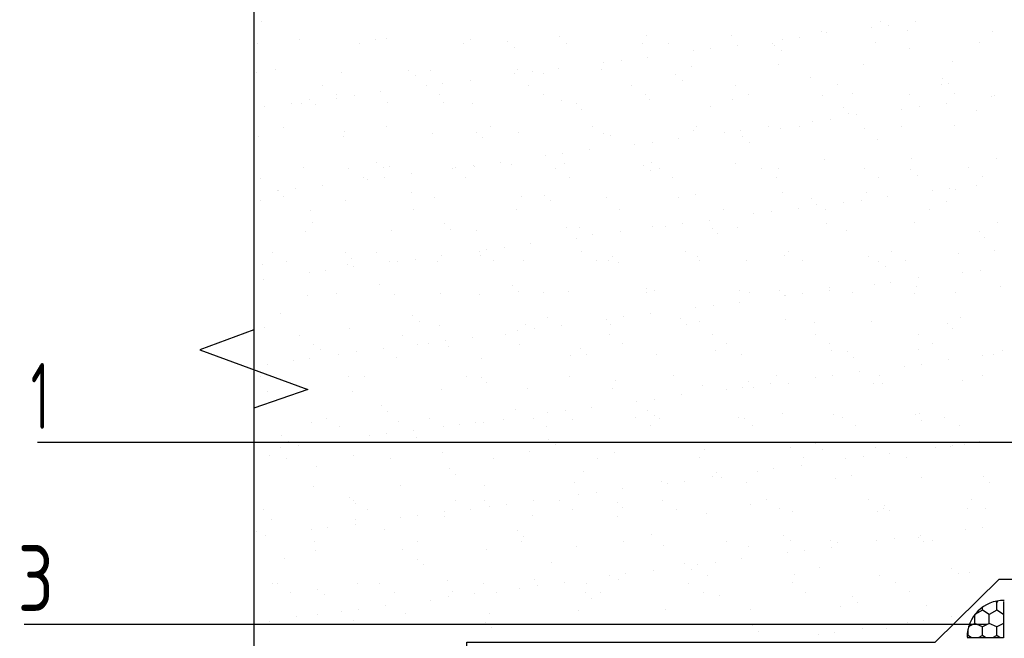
# Model space of a CAD drawing. Header units: millimetres. Extents: x 0 to 21000, y 0 to 29700.
# Tile 7 of 12: x 4130 to 7905, y 22325 to 24698. Entities that reach past the tile are written whole.
import ezdxf

# ---------------------------------------------------------------- set-up
doc = ezdxf.new("R2010")
doc.units = ezdxf.units.MM
doc.layers.add('Общий02', color=7, linetype='Continuous', lineweight=18)
doc.styles.add('ISOCPEUR', font='txt')

msp = doc.modelspace()

# ---------------------------------------------------------------- linework, layer by layer
at = {"layer": 'Общий02', "color": 7, "linetype": 'Continuous', "lineweight": -3, "transparency": 33554687}
for p, q in [((5057.2, 24689.3), (5057.2, 24689.3)), ((7393.9, 24668.1), (7393.9, 24668.1)), ((7432, 24689.3), (7432, 24689.3)), ((7461.6, 24676.6), (7461.6, 24676.6)), ((7533.6, 24655.5), (7533.6, 24655.5)), ((7563.2, 24689.3), (7563.2, 24689.3)), ((5201.1, 24621.6), (5201.1, 24621.6)), ((5493.2, 24621.6), (5493.2, 24621.6)), ((5535.5, 24625.8), (5535.5, 24625.8)), ((5857.2, 24621.6), (5857.2, 24621.6)), ((6200.1, 24634.3), (6200.1, 24634.3)), ((6534.6, 24638.5), (6534.6, 24638.5)), ((6860.5, 24638.5), (6860.5, 24638.5)), ((7055.2, 24621.6), (7055.2, 24621.6)), ((7118.7, 24630), (7118.7, 24630)), ((7203.4, 24651.2), (7203.4, 24651.2)), ((7224.6, 24647), (7224.6, 24647)), ((7859.5, 24651.2), (7859.5, 24651.2)), ((5040.2, 24604.6), (5040.2, 24604.6)), ((5433.9, 24604.6), (5433.9, 24604.6)), ((5831.8, 24604.6), (5831.8, 24604.6)), ((6001.2, 24613.1), (6001.2, 24613.1)), ((6026.6, 24591.9), (6026.6, 24591.9)), ((6225.5, 24604.6), (6225.5, 24604.6)), ((6517.6, 24604.6), (6517.6, 24604.6)), ((6619.2, 24604.6), (6619.2, 24604.6)), ((6712.3, 24579.3), (6712.3, 24579.3)), ((6780.1, 24587.7), (6780.1, 24587.7)), ((6881.7, 24600.4), (6881.7, 24600.4)), ((7017.1, 24604.6), (7017.1, 24604.6)), ((7025.6, 24600.4), (7025.6, 24600.4)), ((7051, 24579.3), (7051, 24579.3)), ((7410.8, 24608.9), (7410.8, 24608.9)), ((7542, 24587.7), (7542, 24587.7)), ((7808.7, 24608.9), (7808.7, 24608.9)), ((6437.2, 24541.1), (6437.2, 24541.1)), ((6538.8, 24553.9), (6538.8, 24553.9)), ((5112.2, 24507.3), (5112.2, 24507.3)), ((5620.2, 24503.1), (5620.2, 24503.1)), ((5704.9, 24503.1), (5704.9, 24503.1)), ((6039.3, 24507.3), (6039.3, 24507.3)), ((6195.9, 24511.5), (6195.9, 24511.5)), ((6361, 24507.3), (6361, 24507.3)), ((6369.5, 24532.7), (6369.5, 24532.7)), ((6703.9, 24520), (6703.9, 24520)), ((7038.3, 24524.2), (7038.3, 24524.2)), ((7364.3, 24524.2), (7364.3, 24524.2)), ((7707.1, 24536.9), (7707.1, 24536.9)), ((5036, 24494.6), (5036, 24494.6)), ((5362, 24494.6), (5362, 24494.6)), ((5645.6, 24481.9), (5645.6, 24481.9)), ((5857.2, 24465), (5857.2, 24465)), ((6026.6, 24490.4), (6026.6, 24490.4)), ((6094.3, 24498.8), (6094.3, 24498.8)), ((6136.6, 24490.4), (6136.6, 24490.4)), ((6644.6, 24486.1), (6644.6, 24486.1)), ((6670, 24465), (6670, 24465)), ((7161.1, 24477.7), (7161.1, 24477.7)), ((7669, 24473.4), (7669, 24473.4)), ((5290, 24443.8), (5290, 24443.8)), ((5687.9, 24443.8), (5687.9, 24443.8)), ((5687.9, 24443.8), (5687.9, 24443.8)), ((5751.4, 24452.3), (5751.4, 24452.3)), ((6081.6, 24443.8), (6081.6, 24443.8)), ((6475.3, 24443.8), (6475.3, 24443.8)), ((6873.2, 24443.8), (6873.2, 24443.8)), ((7266.9, 24448), (7266.9, 24448)), ((7664.8, 24448), (7664.8, 24448)), ((7690.2, 24452.3), (7690.2, 24452.3)), ((5239.2, 24393), (5239.2, 24393)), ((5345, 24409.9), (5345, 24409.9)), ((5345, 24397.2), (5345, 24397.2)), ((5412.8, 24405.7), (5412.8, 24405.7)), ((5514.4, 24422.6), (5514.4, 24422.6)), ((5738.7, 24409.9), (5738.7, 24409.9)), ((6136.6, 24409.9), (6136.6, 24409.9)), ((6530.3, 24409.9), (6530.3, 24409.9)), ((6543, 24393), (6543, 24393)), ((6864.7, 24393), (6864.7, 24393)), ((6924, 24409.9), (6924, 24409.9)), ((7207.6, 24405.7), (7207.6, 24405.7)), ((7321.9, 24414.2), (7321.9, 24414.2)), ((7542, 24409.9), (7542, 24409.9)), ((7715.6, 24414.2), (7715.6, 24414.2)), ((7855.3, 24401.5), (7855.3, 24401.5)), ((7868, 24405.7), (7868, 24405.7)), ((5069.9, 24363.4), (5069.9, 24363.4)), ((5171.5, 24376.1), (5171.5, 24376.1)), ((5209.6, 24376.1), (5209.6, 24376.1)), ((5264.6, 24371.8), (5264.6, 24371.8)), ((5539.8, 24380.3), (5539.8, 24380.3)), ((5755.7, 24380.3), (5755.7, 24380.3)), ((5865.7, 24376.1), (5865.7, 24376.1)), ((6208.6, 24388.8), (6208.6, 24388.8)), ((6263.6, 24376.1), (6263.6, 24376.1)), ((6284.8, 24354.9), (6284.8, 24354.9)), ((6780.1, 24363.4), (6780.1, 24363.4)), ((7288.1, 24359.1), (7288.1, 24359.1)), ((7512.4, 24354.9), (7512.4, 24354.9)), ((7580.2, 24363.4), (7580.2, 24363.4)), ((7681.7, 24376.1), (7681.7, 24376.1)), ((7237.3, 24316.8), (7237.3, 24316.8)), ((7309.2, 24338), (7309.2, 24338)), ((7338.9, 24333.7), (7338.9, 24333.7)), ((7800.3, 24350.7), (7800.3, 24350.7)), ((5141.8, 24282.9), (5141.8, 24282.9)), ((5535.5, 24287.2), (5535.5, 24287.2)), ((5933.4, 24287.2), (5933.4, 24287.2)), ((6327.1, 24287.2), (6327.1, 24287.2)), ((6725, 24287.2), (6725, 24287.2)), ((7000.2, 24287.2), (7000.2, 24287.2)), ((7046.8, 24278.7), (7046.8, 24278.7)), ((7118.7, 24287.2), (7118.7, 24287.2)), ((7169.5, 24308.3), (7169.5, 24308.3)), ((7368.5, 24278.7), (7368.5, 24278.7)), ((7512.4, 24287.2), (7512.4, 24287.2)), ((7715.6, 24291.4), (7715.6, 24291.4)), ((5044.5, 24249.1), (5044.5, 24249.1)), ((5370.4, 24249.1), (5370.4, 24249.1)), ((5374.7, 24270.2), (5374.7, 24270.2)), ((5713.3, 24261.8), (5713.3, 24261.8)), ((5882.6, 24266), (5882.6, 24266)), ((5903.8, 24244.8), (5903.8, 24244.8)), ((6043.5, 24266), (6043.5, 24266)), ((6369.5, 24261.8), (6369.5, 24261.8)), ((6394.9, 24253.3), (6394.9, 24253.3)), ((6657.3, 24240.6), (6657.3, 24240.6)), ((6712.3, 24274.5), (6712.3, 24274.5)), ((6830.9, 24266), (6830.9, 24266)), ((6894.4, 24274.5), (6894.4, 24274.5)), ((6902.8, 24249.1), (6902.8, 24249.1)), ((6488, 24219.4), (6488, 24219.4)), ((6555.7, 24227.9), (6555.7, 24227.9)), ((6928.2, 24227.9), (6928.2, 24227.9)), ((7419.3, 24236.4), (7419.3, 24236.4)), ((6145.1, 24177.1), (6145.1, 24177.1)), ((6212.8, 24185.6), (6212.8, 24185.6)), ((6314.4, 24198.3), (6314.4, 24198.3)), ((7550.5, 24164.4), (7550.5, 24164.4)), ((7876.5, 24164.4), (7876.5, 24164.4)), ((5218, 24130.5), (5218, 24130.5)), ((5391.6, 24126.3), (5391.6, 24126.3)), ((5497.4, 24151.7), (5497.4, 24151.7)), ((5522.8, 24130.5), (5522.8, 24130.5)), ((5548.2, 24134.8), (5548.2, 24134.8)), ((5789.5, 24126.3), (5789.5, 24126.3)), ((5802.2, 24130.5), (5802.2, 24130.5)), ((5869.9, 24139), (5869.9, 24139)), ((5874.2, 24134.8), (5874.2, 24134.8)), ((5971.5, 24151.7), (5971.5, 24151.7)), ((6013.9, 24143.2), (6013.9, 24143.2)), ((6183.2, 24126.3), (6183.2, 24126.3)), ((6217.1, 24147.5), (6217.1, 24147.5)), ((6521.9, 24139), (6521.9, 24139)), ((6551.5, 24151.7), (6551.5, 24151.7)), ((6581.1, 24126.3), (6581.1, 24126.3)), ((6873.2, 24147.5), (6873.2, 24147.5)), ((6974.8, 24126.3), (6974.8, 24126.3)), ((7038.3, 24126.3), (7038.3, 24126.3)), ((7216.1, 24160.2), (7216.1, 24160.2)), ((7368.5, 24126.3), (7368.5, 24126.3)), ((7766.4, 24130.5), (7766.4, 24130.5)), ((5052.9, 24088.2), (5052.9, 24088.2)), ((5446.6, 24092.4), (5446.6, 24092.4)), ((5527.1, 24092.4), (5527.1, 24092.4)), ((5632.9, 24109.4), (5632.9, 24109.4)), ((5840.3, 24092.4), (5840.3, 24092.4)), ((6238.2, 24092.4), (6238.2, 24092.4)), ((6547.3, 24117.8), (6547.3, 24117.8)), ((6631.9, 24092.4), (6631.9, 24092.4)), ((7029.8, 24092.4), (7029.8, 24092.4)), ((7423.5, 24092.4), (7423.5, 24092.4)), ((7546.3, 24122.1), (7546.3, 24122.1)), ((7571.7, 24100.9), (7571.7, 24100.9)), ((7821.4, 24096.7), (7821.4, 24096.7)), ((5188.4, 24050.1), (5188.4, 24050.1)), ((5290, 24062.8), (5290, 24062.8)), ((5463.6, 24084), (5463.6, 24084)), ((7694.4, 24050.1), (7694.4, 24050.1)), ((7800.3, 24062.8), (7800.3, 24062.8)), ((5116.4, 24041.6), (5116.4, 24041.6)), ((5120.7, 24041.6), (5120.7, 24041.6)), ((5141.8, 24020.5), (5141.8, 24020.5)), ((5632.9, 24033.2), (5632.9, 24033.2)), ((5721.8, 24016.2), (5721.8, 24016.2)), ((6052, 24020.5), (6052, 24020.5)), ((6140.9, 24024.7), (6140.9, 24024.7)), ((6377.9, 24016.2), (6377.9, 24016.2)), ((6657.3, 24016.2), (6657.3, 24016.2)), ((6720.8, 24028.9), (6720.8, 24028.9)), ((7055.2, 24033.2), (7055.2, 24033.2)), ((7165.3, 24012), (7165.3, 24012)), ((7377, 24033.2), (7377, 24033.2)), ((7457.4, 24020.5), (7457.4, 24020.5)), ((7630.9, 24041.6), (7630.9, 24041.6)), ((7719.8, 24045.9), (7719.8, 24045.9)), ((5052.9, 24003.5), (5052.9, 24003.5)), ((5378.9, 24003.5), (5378.9, 24003.5)), ((6166.3, 24003.5), (6166.3, 24003.5)), ((7114.5, 23973.9), (7114.5, 23973.9)), ((7186.5, 23990.8), (7186.5, 23990.8)), ((7288.1, 23995.1), (7288.1, 23995.1)), ((7355.8, 24003.5), (7355.8, 24003.5)), ((7681.7, 23999.3), (7681.7, 23999.3)), ((5243.4, 23965.4), (5243.4, 23965.4)), ((5641.4, 23969.7), (5641.4, 23969.7)), ((6035, 23969.7), (6035, 23969.7)), ((6428.7, 23969.7), (6428.7, 23969.7)), ((6826.6, 23969.7), (6826.6, 23969.7)), ((6945.2, 23952.7), (6945.2, 23952.7)), ((7012.9, 23961.2), (7012.9, 23961.2)), ((7220.3, 23969.7), (7220.3, 23969.7)), ((7618.2, 23969.7), (7618.2, 23969.7)), ((5251.9, 23918.9), (5251.9, 23918.9)), ((5759.9, 23914.6), (5759.9, 23914.6)), ((6225.5, 23901.9), (6225.5, 23901.9)), ((6276.3, 23901.9), (6276.3, 23901.9)), ((6555.7, 23906.2), (6555.7, 23906.2)), ((6606.5, 23906.2), (6606.5, 23906.2)), ((6670, 23914.6), (6670, 23914.6)), ((6775.8, 23927.3), (6775.8, 23927.3)), ((6881.7, 23901.9), (6881.7, 23901.9)), ((7224.6, 23914.6), (7224.6, 23914.6)), ((7559, 23918.9), (7559, 23918.9)), ((7880.7, 23918.9), (7880.7, 23918.9)), ((5226.5, 23885), (5226.5, 23885)), ((5556.7, 23889.2), (5556.7, 23889.2)), ((5781, 23893.5), (5781, 23893.5)), ((5882.6, 23889.2), (5882.6, 23889.2)), ((6327.1, 23872.3), (6327.1, 23872.3)), ((6433, 23885), (6433, 23885)), ((6784.3, 23897.7), (6784.3, 23897.7)), ((6805.5, 23876.5), (6805.5, 23876.5)), ((7300.8, 23889.2), (7300.8, 23889.2)), ((7808.7, 23885), (7808.7, 23885)), ((7829.9, 23863.8), (7829.9, 23863.8)), ((5988.5, 23825.8), (5988.5, 23825.8)), ((6090.1, 23838.4), (6090.1, 23838.4)), ((6263.6, 23859.6), (6263.6, 23859.6)), ((5099.5, 23804.6), (5099.5, 23804.6)), ((5378.9, 23804.6), (5378.9, 23804.6)), ((5497.4, 23804.6), (5497.4, 23804.6)), ((5747.2, 23791.9), (5747.2, 23791.9)), ((5891.1, 23808.8), (5891.1, 23808.8)), ((5895.3, 23791.9), (5895.3, 23791.9)), ((5920.7, 23817.3), (5920.7, 23817.3)), ((6284.8, 23808.8), (6284.8, 23808.8)), ((6403.3, 23787.6), (6403.3, 23787.6)), ((6682.7, 23808.8), (6682.7, 23808.8)), ((6729.3, 23787.6), (6729.3, 23787.6)), ((7063.7, 23791.9), (7063.7, 23791.9)), ((7076.4, 23808.8), (7076.4, 23808.8)), ((7385.4, 23787.6), (7385.4, 23787.6)), ((7474.3, 23808.8), (7474.3, 23808.8)), ((7728.3, 23800.3), (7728.3, 23800.3)), ((7868, 23813), (7868, 23813)), ((5061.4, 23758), (5061.4, 23758)), ((5154.5, 23770.7), (5154.5, 23770.7)), ((5387.4, 23758), (5387.4, 23758)), ((5400.1, 23783.4), (5400.1, 23783.4)), ((5408.5, 23749.6), (5408.5, 23749.6)), ((5548.2, 23770.7), (5548.2, 23770.7)), ((5577.9, 23770.7), (5577.9, 23770.7)), ((5645.6, 23779.2), (5645.6, 23779.2)), ((5730.2, 23770.7), (5730.2, 23770.7)), ((5946.1, 23774.9), (5946.1, 23774.9)), ((6060.4, 23774.9), (6060.4, 23774.9)), ((6339.8, 23774.9), (6339.8, 23774.9)), ((6386.4, 23774.9), (6386.4, 23774.9)), ((6424.5, 23766.5), (6424.5, 23766.5)), ((6737.8, 23774.9), (6737.8, 23774.9)), ((6915.5, 23774.9), (6915.5, 23774.9)), ((7131.4, 23774.9), (7131.4, 23774.9)), ((7423.5, 23770.7), (7423.5, 23770.7)), ((7448.9, 23749.6), (7448.9, 23749.6)), ((7525.1, 23774.9), (7525.1, 23774.9)), ((5239.2, 23728.4), (5239.2, 23728.4)), ((5302.7, 23736.9), (5302.7, 23736.9)), ((7745.2, 23728.4), (7745.2, 23728.4)), ((7813, 23736.9), (7813, 23736.9)), ((5065.6, 23703), (5065.6, 23703)), ((5510.1, 23681.8), (5510.1, 23681.8)), ((6018.1, 23677.6), (6018.1, 23677.6)), ((7406.6, 23681.8), (7406.6, 23681.8)), ((7470.1, 23690.3), (7470.1, 23690.3)), ((7567.4, 23673.3), (7567.4, 23673.3)), ((7575.9, 23707.2), (7575.9, 23707.2)), ((7889.2, 23673.3), (7889.2, 23673.3)), ((5235, 23639.5), (5235, 23639.5)), ((5345, 23648), (5345, 23648)), ((5565.2, 23643.7), (5565.2, 23643.7)), ((5743, 23648), (5743, 23648)), ((5891.1, 23643.7), (5891.1, 23643.7)), ((6043.5, 23656.4), (6043.5, 23656.4)), ((6136.6, 23652.2), (6136.6, 23652.2)), ((6234, 23656.4), (6234, 23656.4)), ((6534.6, 23664.9), (6534.6, 23664.9)), ((6534.6, 23652.2), (6534.6, 23652.2)), ((6564.2, 23660.7), (6564.2, 23660.7)), ((6890.1, 23660.7), (6890.1, 23660.7)), ((6928.2, 23652.2), (6928.2, 23652.2)), ((7042.5, 23660.7), (7042.5, 23660.7)), ((7063.7, 23639.5), (7063.7, 23639.5)), ((7067.9, 23639.5), (7067.9, 23639.5)), ((7131.4, 23648), (7131.4, 23648)), ((7233, 23669.1), (7233, 23669.1)), ((7233, 23660.7), (7233, 23660.7)), ((7321.9, 23652.2), (7321.9, 23652.2)), ((7559, 23648), (7559, 23648)), ((7719.8, 23652.2), (7719.8, 23652.2)), ((6788.5, 23601.4), (6788.5, 23601.4)), ((6890.1, 23614.1), (6890.1, 23614.1)), ((5129.1, 23571.8), (5129.1, 23571.8)), ((5637.1, 23563.3), (5637.1, 23563.3)), ((6445.7, 23559.1), (6445.7, 23559.1)), ((6547.3, 23571.8), (6547.3, 23571.8)), ((6720.8, 23592.9), (6720.8, 23592.9)), ((5662.5, 23542.1), (5662.5, 23542.1)), ((5738.7, 23525.2), (5738.7, 23525.2)), ((6068.9, 23529.4), (6068.9, 23529.4)), ((6153.6, 23554.8), (6153.6, 23554.8)), ((6208.6, 23525.2), (6208.6, 23525.2)), ((6377.9, 23546.4), (6377.9, 23546.4)), ((6394.9, 23529.4), (6394.9, 23529.4)), ((6661.6, 23550.6), (6661.6, 23550.6)), ((6686.9, 23529.4), (6686.9, 23529.4)), ((6737.8, 23542.1), (6737.8, 23542.1)), ((7067.9, 23546.4), (7067.9, 23546.4)), ((7178, 23537.9), (7178, 23537.9)), ((7393.9, 23542.1), (7393.9, 23542.1)), ((7686, 23533.7), (7686, 23533.7)), ((7736.8, 23554.8), (7736.8, 23554.8)), ((5069.9, 23516.7), (5069.9, 23516.7)), ((5201.1, 23487.1), (5201.1, 23487.1)), ((5395.8, 23512.5), (5395.8, 23512.5)), ((5599, 23487.1), (5599, 23487.1)), ((5992.7, 23491.3), (5992.7, 23491.3)), ((6039.3, 23504), (6039.3, 23504)), ((6102.8, 23512.5), (6102.8, 23512.5)), ((6390.6, 23491.3), (6390.6, 23491.3)), ((6784.3, 23491.3), (6784.3, 23491.3)), ((7182.2, 23491.3), (7182.2, 23491.3)), ((7575.9, 23491.3), (7575.9, 23491.3)), ((7707.1, 23512.5), (7707.1, 23512.5)), ((5256.1, 23453.2), (5256.1, 23453.2)), ((5256.1, 23453.2), (5256.1, 23453.2)), ((5654.1, 23453.2), (5654.1, 23453.2)), ((5696.4, 23457.5), (5696.4, 23457.5)), ((5764.1, 23465.9), (5764.1, 23465.9)), ((5865.7, 23478.6), (5865.7, 23478.6)), ((6047.7, 23453.2), (6047.7, 23453.2)), ((6441.4, 23457.5), (6441.4, 23457.5)), ((6839.3, 23457.5), (6839.3, 23457.5)), ((7233, 23457.5), (7233, 23457.5)), ((7630.9, 23457.5), (7630.9, 23457.5)), ((5281.5, 23432.1), (5281.5, 23432.1)), ((5353.5, 23415.1), (5353.5, 23415.1)), ((5421.2, 23423.6), (5421.2, 23423.6)), ((5522.8, 23436.3), (5522.8, 23436.3)), ((5772.6, 23444.8), (5772.6, 23444.8)), ((6242.5, 23410.9), (6242.5, 23410.9)), ((6280.6, 23436.3), (6280.6, 23436.3)), ((6301.7, 23415.1), (6301.7, 23415.1)), ((6572.7, 23415.1), (6572.7, 23415.1)), ((6797, 23427.8), (6797, 23427.8)), ((6898.6, 23415.1), (6898.6, 23415.1)), ((7241.5, 23427.8), (7241.5, 23427.8)), ((7305, 23423.6), (7305, 23423.6)), ((7575.9, 23432.1), (7575.9, 23432.1)), ((7821.4, 23410.9), (7821.4, 23410.9)), ((7863.8, 23415.1), (7863.8, 23415.1)), ((7897.6, 23427.8), (7897.6, 23427.8)), ((5078.3, 23377), (5078.3, 23377)), ((5179.9, 23389.7), (5179.9, 23389.7)), ((5239.2, 23398.2), (5239.2, 23398.2)), ((5573.6, 23402.4), (5573.6, 23402.4)), ((5899.6, 23398.2), (5899.6, 23398.2)), ((7326.2, 23402.4), (7326.2, 23402.4)), ((7588.6, 23377), (7588.6, 23377)), ((7690.2, 23394), (7690.2, 23394)), ((6636.2, 23334.7), (6636.2, 23334.7)), ((7029.8, 23334.7), (7029.8, 23334.7)), ((7245.7, 23334.7), (7245.7, 23334.7)), ((7351.6, 23347.4), (7351.6, 23347.4)), ((7427.8, 23334.7), (7427.8, 23334.7)), ((7520.9, 23368.6), (7520.9, 23368.6)), ((7821.4, 23334.7), (7821.4, 23334.7)), ((5052.9, 23330.5), (5052.9, 23330.5)), ((5391.6, 23330.5), (5391.6, 23330.5)), ((5450.9, 23330.5), (5450.9, 23330.5)), ((5844.5, 23330.5), (5844.5, 23330.5)), ((5899.6, 23326.2), (5899.6, 23326.2)), ((5920.7, 23305.1), (5920.7, 23305.1)), ((6238.2, 23330.5), (6238.2, 23330.5)), ((6416, 23313.5), (6416, 23313.5)), ((6746.2, 23296.6), (6746.2, 23296.6)), ((6924, 23309.3), (6924, 23309.3)), ((7008.7, 23300.8), (7008.7, 23300.8)), ((7076.4, 23300.8), (7076.4, 23300.8)), ((7182.2, 23326.2), (7182.2, 23326.2)), ((7402.4, 23300.8), (7402.4, 23300.8)), ((7436.2, 23300.8), (7436.2, 23300.8)), ((7745.2, 23313.5), (7745.2, 23313.5)), ((5078.3, 23271.2), (5078.3, 23271.2)), ((5404.3, 23271.2), (5404.3, 23271.2)), ((5747.2, 23279.7), (5747.2, 23279.7)), ((6077.4, 23283.9), (6077.4, 23283.9)), ((6403.3, 23283.9), (6403.3, 23283.9)), ((6665.8, 23258.5), (6665.8, 23258.5)), ((6839.3, 23279.7), (6839.3, 23279.7)), ((6902.8, 23288.1), (6902.8, 23288.1)), ((6945.2, 23288.1), (6945.2, 23288.1)), ((6496.5, 23233.1), (6496.5, 23233.1)), ((6564.2, 23241.6), (6564.2, 23241.6)), ((5518.6, 23216.2), (5518.6, 23216.2)), ((5539.8, 23195), (5539.8, 23195)), ((6030.8, 23203.5), (6030.8, 23203.5)), ((6153.6, 23190.8), (6153.6, 23190.8)), ((6221.3, 23199.2), (6221.3, 23199.2)), ((6322.9, 23211.9), (6322.9, 23211.9)), ((6538.8, 23199.2), (6538.8, 23199.2)), ((7055.2, 23186.5), (7055.2, 23186.5)), ((7250, 23182.3), (7250, 23182.3)), ((7563.2, 23182.3), (7563.2, 23182.3)), ((7580.2, 23186.5), (7580.2, 23186.5)), ((5247.7, 23152.7), (5247.7, 23152.7)), ((5306.9, 23169.6), (5306.9, 23169.6)), ((5582.1, 23156.9), (5582.1, 23156.9)), ((5700.6, 23169.6), (5700.6, 23169.6)), ((5814.9, 23144.2), (5814.9, 23144.2)), ((5878.4, 23152.7), (5878.4, 23152.7)), ((5908, 23152.7), (5908, 23152.7)), ((5984.2, 23165.4), (5984.2, 23165.4)), ((6098.5, 23169.6), (6098.5, 23169.6)), ((6250.9, 23165.4), (6250.9, 23165.4)), ((6492.2, 23173.8), (6492.2, 23173.8)), ((6564.2, 23178.1), (6564.2, 23178.1)), ((6581.1, 23169.6), (6581.1, 23169.6)), ((6885.9, 23173.8), (6885.9, 23173.8)), ((6907.1, 23169.6), (6907.1, 23169.6)), ((7283.8, 23173.8), (7283.8, 23173.8)), ((7588.6, 23161.1), (7588.6, 23161.1)), ((7677.5, 23173.8), (7677.5, 23173.8)), ((5357.7, 23135.7), (5357.7, 23135.7)), ((5535.5, 23110.3), (5535.5, 23110.3)), ((5641.4, 23123), (5641.4, 23123)), ((5755.7, 23135.7), (5755.7, 23135.7)), ((6149.3, 23135.7), (6149.3, 23135.7)), ((6547.3, 23140), (6547.3, 23140)), ((6940.9, 23140), (6940.9, 23140)), ((7334.6, 23140), (7334.6, 23140)), ((7732.5, 23140), (7732.5, 23140)), ((10827, 23076.5), (4354.5, 23076.5)), ((5133.4, 23101.9), (5133.4, 23101.9)), ((5158.8, 23080.7), (5158.8, 23080.7)), ((5298.5, 23076.5), (5298.5, 23076.5)), ((5472, 23101.9), (5472, 23101.9)), ((5649.8, 23093.4), (5649.8, 23093.4)), ((6157.8, 23089.2), (6157.8, 23089.2)), ((6183.2, 23068), (6183.2, 23068)), ((6674.2, 23076.5), (6674.2, 23076.5)), ((7182.2, 23072.2), (7182.2, 23072.2)), ((7753.7, 23068), (7753.7, 23068)), ((7808.7, 23080.7), (7808.7, 23080.7)), ((5129.1, 23055.3), (5129.1, 23055.3)), ((5196.9, 23063.8), (5196.9, 23063.8)), ((5751.4, 23038.4), (5751.4, 23038.4)), ((6085.8, 23042.6), (6085.8, 23042.6)), ((6411.8, 23038.4), (6411.8, 23038.4)), ((6754.7, 23051.1), (6754.7, 23051.1)), ((7084.9, 23055.3), (7084.9, 23055.3)), ((7207.6, 23051.1), (7207.6, 23051.1)), ((7410.8, 23055.3), (7410.8, 23055.3)), ((7465.9, 23034.1), (7465.9, 23034.1)), ((7639.4, 23055.3), (7639.4, 23055.3)), ((7698.7, 23059.5), (7698.7, 23059.5)), ((7707.1, 23063.8), (7707.1, 23063.8)), ((5086.8, 23025.7), (5086.8, 23025.7)), ((5154.5, 23013), (5154.5, 23013)), ((5408.5, 23025.7), (5408.5, 23025.7)), ((5552.5, 23013), (5552.5, 23013)), ((5946.1, 23013), (5946.1, 23013)), ((6344.1, 23013), (6344.1, 23013)), ((6737.8, 23017.2), (6737.8, 23017.2)), ((7135.7, 23017.2), (7135.7, 23017.2)), ((7296.5, 23013), (7296.5, 23013)), ((7364.3, 23021.4), (7364.3, 23021.4)), ((7529.3, 23017.2), (7529.3, 23017.2)), ((5268.8, 22983.3), (5268.8, 22983.3)), ((5776.8, 22974.9), (5776.8, 22974.9)), ((6293.3, 22966.4), (6293.3, 22966.4)), ((6801.2, 22962.2), (6801.2, 22962.2)), ((6957.9, 22966.4), (6957.9, 22966.4)), ((7021.4, 22974.9), (7021.4, 22974.9)), ((7127.2, 22987.6), (7127.2, 22987.6)), ((5802.2, 22953.7), (5802.2, 22953.7)), ((6255.2, 22924.1), (6255.2, 22924.1)), ((6589.6, 22928.3), (6589.6, 22928.3)), ((6615, 22919.8), (6615, 22919.8)), ((6678.5, 22928.3), (6678.5, 22928.3)), ((6784.3, 22945.2), (6784.3, 22945.2)), ((6822.4, 22941), (6822.4, 22941)), ((6915.5, 22924.1), (6915.5, 22924.1)), ((7258.4, 22936.8), (7258.4, 22936.8)), ((7317.7, 22949.5), (7317.7, 22949.5)), ((7588.6, 22941), (7588.6, 22941)), ((7825.7, 22945.2), (7825.7, 22945.2)), ((7846.8, 22924.1), (7846.8, 22924.1)), ((5256.1, 22907.2), (5256.1, 22907.2)), ((5590.6, 22911.4), (5590.6, 22911.4)), ((5912.3, 22911.4), (5912.3, 22911.4)), ((6339.8, 22886), (6339.8, 22886)), ((6441.4, 22898.7), (6441.4, 22898.7)), ((5395.8, 22864.8), (5395.8, 22864.8)), ((5408.5, 22852.1), (5408.5, 22852.1)), ((5417, 22843.6), (5417, 22843.6)), ((5802.2, 22852.1), (5802.2, 22852.1)), ((5912.3, 22852.1), (5912.3, 22852.1)), ((6098.5, 22852.1), (6098.5, 22852.1)), ((6200.1, 22852.1), (6200.1, 22852.1)), ((6272.1, 22877.5), (6272.1, 22877.5)), ((6420.3, 22847.9), (6420.3, 22847.9)), ((6593.8, 22852.1), (6593.8, 22852.1)), ((6991.7, 22856.3), (6991.7, 22856.3)), ((7385.4, 22856.3), (7385.4, 22856.3)), ((7779.1, 22856.3), (7779.1, 22856.3)), ((5065.6, 22818.3), (5065.6, 22818.3)), ((5463.6, 22818.3), (5463.6, 22818.3)), ((5759.9, 22809.8), (5759.9, 22809.8)), ((5857.2, 22818.3), (5857.2, 22818.3)), ((5929.2, 22831), (5929.2, 22831)), ((5996.9, 22839.4), (5996.9, 22839.4)), ((6250.9, 22818.3), (6250.9, 22818.3)), ((6441.4, 22826.7), (6441.4, 22826.7)), ((6648.9, 22818.3), (6648.9, 22818.3)), ((6763.1, 22805.6), (6763.1, 22805.6)), ((6932.5, 22839.4), (6932.5, 22839.4)), ((7042.5, 22822.5), (7042.5, 22822.5)), ((7093.3, 22809.8), (7093.3, 22809.8)), ((7419.3, 22809.8), (7419.3, 22809.8)), ((7440.4, 22822.5), (7440.4, 22822.5)), ((7444.7, 22835.2), (7444.7, 22835.2)), ((7465.9, 22814), (7465.9, 22814)), ((7762.2, 22822.5), (7762.2, 22822.5)), ((7834.1, 22822.5), (7834.1, 22822.5)), ((5095.3, 22780.2), (5095.3, 22780.2)), ((5417, 22780.2), (5417, 22780.2)), ((5590.6, 22788.6), (5590.6, 22788.6)), ((5654.1, 22797.1), (5654.1, 22797.1)), ((5759.9, 22792.9), (5759.9, 22792.9)), ((6094.3, 22797.1), (6094.3, 22797.1)), ((6420.3, 22792.9), (6420.3, 22792.9)), ((5036, 22733.6), (5036, 22733.6)), ((5247.7, 22742.1), (5247.7, 22742.1)), ((5311.2, 22750.5), (5311.2, 22750.5)), ((5417, 22763.2), (5417, 22763.2)), ((5527.1, 22742.1), (5527.1, 22742.1)), ((6039.3, 22737.8), (6039.3, 22737.8)), ((7757.9, 22742.1), (7757.9, 22742.1)), ((7821.4, 22750.5), (7821.4, 22750.5)), ((5074.1, 22720.9), (5074.1, 22720.9)), ((5260.4, 22695.5), (5260.4, 22695.5)), ((5654.1, 22695.5), (5654.1, 22695.5)), ((6052, 22695.5), (6052, 22695.5)), ((6060.4, 22716.7), (6060.4, 22716.7)), ((6445.7, 22695.5), (6445.7, 22695.5)), ((6551.5, 22725.1), (6551.5, 22725.1)), ((6839.3, 22695.5), (6839.3, 22695.5)), ((7059.5, 22720.9), (7059.5, 22720.9)), ((7084.9, 22699.7), (7084.9, 22699.7)), ((7237.3, 22699.7), (7237.3, 22699.7)), ((7266.9, 22691.3), (7266.9, 22691.3)), ((7415.1, 22699.7), (7415.1, 22699.7)), ((7482.8, 22708.2), (7482.8, 22708.2)), ((7575.9, 22712.4), (7575.9, 22712.4)), ((7584.4, 22720.9), (7584.4, 22720.9)), ((7597.1, 22695.5), (7597.1, 22695.5)), ((7630.9, 22699.7), (7630.9, 22699.7)), ((5264.6, 22661.6), (5264.6, 22661.6)), ((5599, 22665.9), (5599, 22665.9)), ((5920.7, 22665.9), (5920.7, 22665.9)), ((6263.6, 22678.6), (6263.6, 22678.6)), ((6598, 22682.8), (6598, 22682.8)), ((6924, 22678.6), (6924, 22678.6)), ((7072.2, 22653.2), (7072.2, 22653.2)), ((7139.9, 22661.6), (7139.9, 22661.6)), ((7241.5, 22674.3), (7241.5, 22674.3)), ((5146.1, 22632), (5146.1, 22632)), ((5654.1, 22627.8), (5654.1, 22627.8)), ((6170.5, 22615.1), (6170.5, 22615.1)), ((6797, 22615.1), (6797, 22615.1)), ((6898.6, 22632), (6898.6, 22632)), ((5679.5, 22606.6), (5679.5, 22606.6)), ((6560, 22585.4), (6560, 22585.4)), ((6678.5, 22610.8), (6678.5, 22610.8)), ((6703.9, 22589.7), (6703.9, 22589.7)), ((6729.3, 22606.6), (6729.3, 22606.6)), ((7194.9, 22598.1), (7194.9, 22598.1)), ((7702.9, 22593.9), (7702.9, 22593.9)), ((7770.6, 22577), (7770.6, 22577)), ((5768.3, 22547.3), (5768.3, 22547.3)), ((6102.8, 22551.6), (6102.8, 22551.6)), ((6390.6, 22564.3), (6390.6, 22564.3)), ((6424.5, 22551.6), (6424.5, 22551.6)), ((6454.1, 22572.7), (6454.1, 22572.7)), ((6767.4, 22564.3), (6767.4, 22564.3)), ((7101.8, 22568.5), (7101.8, 22568.5)), ((7427.8, 22564.3), (7427.8, 22564.3)), ((7728.3, 22572.7), (7728.3, 22572.7)), ((5099.5, 22534.6), (5099.5, 22534.6)), ((5116.4, 22534.6), (5116.4, 22534.6)), ((5273.1, 22513.5), (5273.1, 22513.5)), ((5425.5, 22534.6), (5425.5, 22534.6)), ((5510.1, 22534.6), (5510.1, 22534.6)), ((5789.5, 22505), (5789.5, 22505)), ((5908, 22534.6), (5908, 22534.6)), ((6047.7, 22517.7), (6047.7, 22517.7)), ((6115.5, 22526.2), (6115.5, 22526.2)), ((6217.1, 22538.9), (6217.1, 22538.9)), ((6301.7, 22534.6), (6301.7, 22534.6)), ((6695.4, 22534.6), (6695.4, 22534.6)), ((7093.3, 22538.9), (7093.3, 22538.9)), ((7487, 22538.9), (7487, 22538.9)), ((7542, 22505), (7542, 22505)), ((5167.2, 22500.8), (5167.2, 22500.8)), ((5298.5, 22492.3), (5298.5, 22492.3)), ((5565.2, 22500.8), (5565.2, 22500.8)), ((5704.9, 22471.1), (5704.9, 22471.1)), ((5772.6, 22483.8), (5772.6, 22483.8)), ((5874.2, 22496.5), (5874.2, 22496.5)), ((5958.8, 22500.8), (5958.8, 22500.8)), ((6297.5, 22500.8), (6297.5, 22500.8)), ((6322.9, 22479.6), (6322.9, 22479.6)), ((6356.8, 22500.8), (6356.8, 22500.8)), ((6750.5, 22500.8), (6750.5, 22500.8)), ((6813.9, 22488.1), (6813.9, 22488.1)), ((7144.1, 22500.8), (7144.1, 22500.8)), ((7321.9, 22483.8), (7321.9, 22483.8)), ((5362, 22428.8), (5362, 22428.8)), ((5429.7, 22437.3), (5429.7, 22437.3)), ((5531.3, 22450), (5531.3, 22450)), ((6272.1, 22433), (6272.1, 22433)), ((6606.5, 22437.3), (6606.5, 22437.3)), ((6932.5, 22437.3), (6932.5, 22437.3)), ((7275.4, 22445.7), (7275.4, 22445.7)), ((7343.1, 22462.7), (7343.1, 22462.7)), ((7605.5, 22450), (7605.5, 22450)), ((5086.8, 22390.7), (5086.8, 22390.7)), ((5192.6, 22407.6), (5192.6, 22407.6)), ((5273.1, 22416.1), (5273.1, 22416.1)), ((5408.5, 22394.9), (5408.5, 22394.9)), ((5607.5, 22420.3), (5607.5, 22420.3)), ((5929.2, 22420.3), (5929.2, 22420.3)), ((7597.1, 22394.9), (7597.1, 22394.9)), ((7702.9, 22407.6), (7702.9, 22407.6)), ((5362, 22378), (5362, 22378)), ((5755.7, 22378), (5755.7, 22378)), ((5916.5, 22386.5), (5916.5, 22386.5)), ((5937.7, 22365.3), (5937.7, 22365.3)), ((6153.6, 22378), (6153.6, 22378)), ((6433, 22378), (6433, 22378)), ((6547.3, 22378), (6547.3, 22378)), ((6940.9, 22373.8), (6940.9, 22373.8)), ((6945.2, 22378), (6945.2, 22378)), ((6962.1, 22352.6), (6962.1, 22352.6)), ((7338.9, 22378), (7338.9, 22378)), ((7360, 22361.1), (7360, 22361.1)), ((7453.1, 22361.1), (7453.1, 22361.1)), ((7533.6, 22386.5), (7533.6, 22386.5)), ((7190.7, 22339.9), (7190.7, 22339.9)), ((7254.2, 22348.4), (7254.2, 22348.4))]:
    msp.add_line(p, q, dxfattribs=at)
at = {"layer": 'Общий02', "color": 30, "linetype": 'Continuous', "lineweight": -3, "true_color": 0xf0911e, "transparency": 33554687}
for p, q in [((7876.5, 22462.7), (7872.2, 22466.9)), ((7880.7, 22466.9), (7876.5, 22462.7)), ((7821.4, 22433), (7791.8, 22416.1)), ((7821.4, 22433), (7821.4, 22441.5)), ((7846.8, 22416.1), (7821.4, 22433)), ((7876.5, 22433), (7846.8, 22416.1)), ((7876.5, 22433), (7876.5, 22462.7)), ((7901.9, 22416.1), (7876.5, 22433)), ((7791.8, 22382.2), (7791.8, 22416.1)), ((7791.8, 22416.1), (7791.8, 22416.1)), ((7846.8, 22382.2), (7846.8, 22416.1)), ((7791.8, 22382.2), (7766.4, 22369.5)), ((7766.4, 22335.7), (7766.4, 22356.8)), ((7821.4, 22369.5), (7791.8, 22382.2)), ((7846.8, 22382.2), (7821.4, 22369.5)), ((7821.4, 22335.7), (7821.4, 22369.5)), ((7876.5, 22369.5), (7846.8, 22382.2)), ((7901.9, 22382.2), (7876.5, 22369.5)), ((7876.5, 22335.7), (7876.5, 22369.5)), ((7766.4, 22335.7), (7762.2, 22335.7)), ((7779.1, 22327.2), (7766.4, 22335.7)), ((7821.4, 22335.7), (7804.5, 22327.2)), ((7834.1, 22327.2), (7821.4, 22335.7)), ((7876.5, 22335.7), (7859.5, 22327.2)), ((7889.2, 22327.2), (7876.5, 22335.7))]:
    msp.add_line(p, q, dxfattribs=at)
at = {"layer": 'Общий02', "color": 7, "linetype": 'Continuous', "lineweight": -3, "transparency": 33554687}
for points in [[(5027.5, 27051.4), (5027.5, 23508.3), (4820.1, 23432.1), (5235, 23279.7), (5027.5, 23207.7), (5027.5, 20011.7), (4820.1, 19935.5), (5235, 19787.3), (5027.5, 19711.1), (5027.5, 16163.7)], [(9798.3, 16366.9), (9798.3, 20663.6), (7884.9, 20663.6), (7639.4, 20909.1), (5844.5, 20909.1), (5844.5, 21070), (5027.5, 21070), (5027.5, 22149.4), (5844.5, 22149.4), (5844.5, 22310.3), (7639.4, 22310.3), (7884.9, 22551.6), (9798.3, 22551.6), (9798.3, 26852.5), (5027.5, 26852.5), (5027.5, 16366.9), (9798.3, 16366.9)], [(9006.7, 22492.3), (8096.6, 23076.5), (4354.5, 23076.5), (4274, 23076.5), (4197.8, 23076.5)], [(7838.4, 22378), (4354.5, 22378), (4274, 22378), (4147, 22378)]]:
    msp.add_lwpolyline(points, dxfattribs=at)
at = {"layer": 'Общий02', "color": 30, "linetype": 'Continuous', "lineweight": -3, "true_color": 0xf0911e, "transparency": 33554687}
msp.add_lwpolyline([(7901.9, 22466.9), (7901.9, 22327.2), (7762.2, 22327.2)], dxfattribs=at)
msp.add_arc((7903.8, 22329.4), 141.3, 89.9501, 180.0155, dxfattribs=at)

# ---------------------------------------------------------------- texts
at = {"layer": 'Общий02', "color": 7, "linetype": 'Continuous', "lineweight": 25, "transparency": 33554687, "char_height": 252.86, "attachment_point": 7, "style": 'ISOCPEUR'}
for s, insert, width in [('\\W0.56;1', (4172.7, 23128), 196.676), ('\\W0.78;3', (4121.9, 22429.5), 275.109)]:
    msp.add_mtext(s, dxfattribs=dict(at, insert=insert, width=width))

doc.saveas('drawing.dxf')
